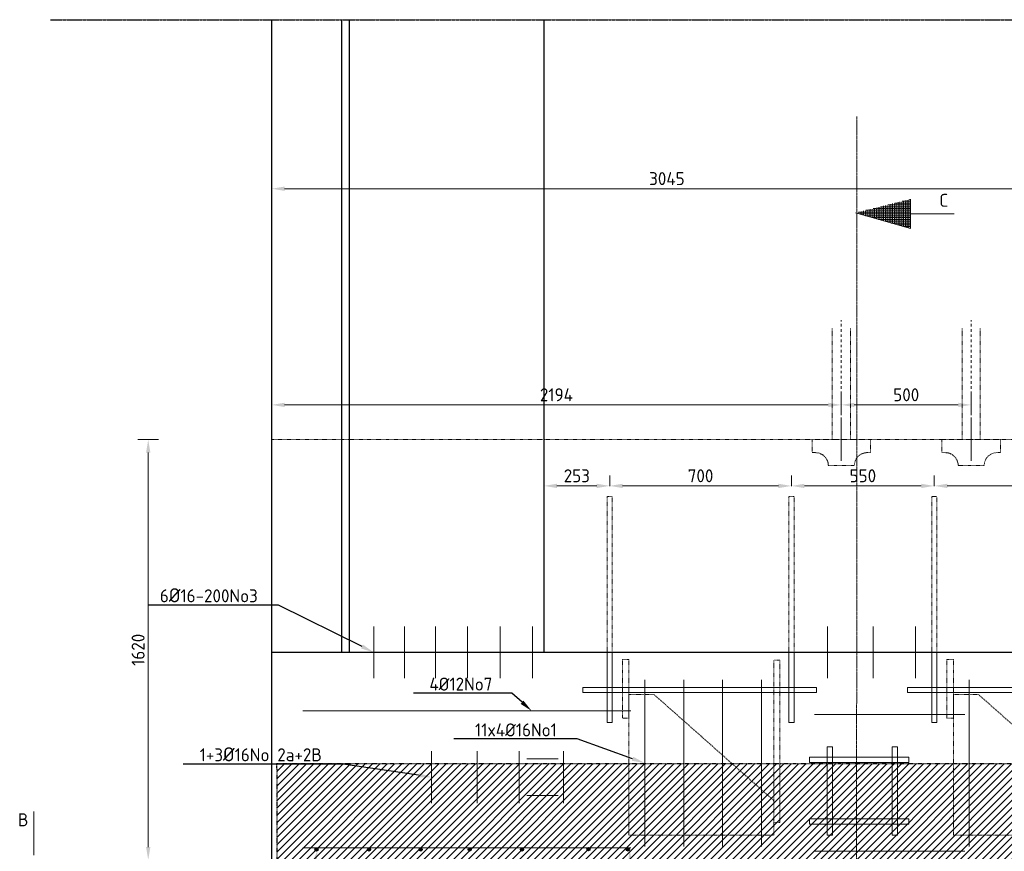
# Model space of a CAD drawing. Header units: millimetres. Extents: x -8028558 to 327273, y -63352 to 83293.
# Tile 157 of 195: x 242156 to 245947, y 10398 to 13602. Entities that reach past the tile are written whole.
import ezdxf
from ezdxf import colors
from ezdxf.entities.mleader import LeaderData, LeaderLine
from ezdxf.math import Vec2, Vec3

# ---------------------------------------------------------------- set-up
doc = ezdxf.new("R2010")
doc.units = ezdxf.units.MM
for name, pattern in [('NLCS-HIDDEN', [4, 2, -2]), ('XX-AFBREEK', [7, 4, -1, 1, -1]), ('ZZ-HIDDEN-SO', [4, 2, -2])]:
    doc.linetypes.add(name, pattern=pattern)
for name, color, linetype, lineweight in [('B-CO-BC-AFBREEKLIJN-G', 7, 'XX-AFBREEK', 18), ('B-CO-BC-AFBREEKLIJN-GD', 7, 'XX-AFBREEK', 25), ('B-CO-BC-BETONVORM-GD', 90, 'Continuous', 25), ('B-CO-BC-BETONVORM-GN', 10, 'ZZ-HIDDEN-SO', 13), ('B-CO-BC-BETONVORM_GEWAPEND-T70', 210, 'Continuous', 70), ('B-CO-BC-VOORSPANNING-GN', 190, 'NLCS-HIDDEN', 13), ('B-CO-BC-WAPENING-G', 170, 'Continuous', 18), ('B-CO-BC-WAPENING-GD', 130, 'Continuous', 25), ('B-CO-BC-WAPENING_HOOFDWAPENING-G', 170, 'Continuous', 18), ('B-CO-BC-WAPENING_HOOFDWAPENING-GN', 140, 'NLCS-HIDDEN', 13), ('B-CO-KL-OVERIG_MANTELBUIS - CENTREERLIJN-GD', 8, 'NLCS-HIDDEN', 25), ('N-CO-BC-WAPENING_LOOPLIJN-G', 10, 'Continuous', 18), ('X-XX-AL-M', 7, 'Continuous', 18), ('X-XX-AL-VERWIJZING-T25', 7, 'Continuous', 25)]:
    doc.layers.add(name, color=color, linetype=linetype, lineweight=lineweight)
doc.layers.add('B-CO-BC-KABELGOOT-A', color=253, linetype='Continuous', lineweight=25, transparency=0.6)
doc.styles.add('NLCS-ISO-MM20-T25', font='NLCS-ISO.ttf', dxfattribs={"height": 50})
doc.dimstyles.new('NLCS-MM20-T25-PIJL_L0_H4', dxfattribs={"dimscale": 20, "dimtxt": 2.5, "dimasz": 2.5, "dimexe": 2, "dimexo": 2, "dimgap": 0.7, "dimtad": 1, "dimdec": 0, "dimzin": 0, "dimdsep": 46, "dimtxsty": 'NLCS-ISO-MM20-T25', "dimcen": 0, "dimdle": 2, "dimclrd": 256, "dimclre": 256, "dimclrt": 256, "dimadec": 4, "dimazin": 0, "dimtfac": 1, "dimtdec": 3, "dimtofl": 0, "dimtmove": 0, "dimatfit": 3, "dimfxl": 2, "dimfxlon": 1, "dimtfillclr": 256, "dimtolj": 1, "dimtzin": 0, "dimlwd": -1, "dimlwe": -1, "dimarcsym": 0})

# ---------------------------------------------------------------- blocks, each defined once
blk = doc.blocks.new('*D1206')
at = {"layer": 'X-XX-AL-M', "transparency": 16777216}
for p, q in [((244427.6, 11804.7), (244427.6, 11846)), ((245127.6, 11804.7), (245127.6, 11846)), ((244477.6, 11806), (245077.6, 11806))]:
    blk.add_line(p, q, dxfattribs=at)
for points in [[(244477.6, 11814.3), (244477.6, 11797.7), (244427.6, 11806)], [(245077.6, 11814.3), (245077.6, 11797.7), (245127.6, 11806)]]:
    blk.add_solid(points, dxfattribs=at)
at = {"layer": 'X-XX-AL-M', "transparency": 16777216, "insert": (244777.6, 11845), "char_height": 50, "attachment_point": 5, "style": 'NLCS-ISO-MM20-T25'}
blk.add_mtext('\\A1;700', dxfattribs=at)
blk = doc.blocks.new('*D1207')
at = {"layer": 'X-XX-AL-M', "transparency": 16777216}
for p, q in [((244174.6, 11766), (244174.6, 11846)), ((244427.6, 11804.7), (244427.6, 11846)), ((244377.6, 11806), (244224.6, 11806))]:
    blk.add_line(p, q, dxfattribs=at)
for points in [[(244224.6, 11814.3), (244224.6, 11797.7), (244174.6, 11806)], [(244377.6, 11814.3), (244377.6, 11797.7), (244427.6, 11806)]]:
    blk.add_solid(points, dxfattribs=at)
at = {"layer": 'X-XX-AL-M', "transparency": 16777216, "insert": (244301.1, 11845), "char_height": 50, "attachment_point": 5, "style": 'NLCS-ISO-MM20-T25'}
blk.add_mtext('\\A1;253', dxfattribs=at)
blk = doc.blocks.new('*D1208')
at = {"layer": 'X-XX-AL-M', "transparency": 16777216}
for p, q in [((245127.6, 11804.7), (245127.6, 11846)), ((245677.6, 11804.7), (245677.6, 11846)), ((245177.6, 11806), (245627.6, 11806))]:
    blk.add_line(p, q, dxfattribs=at)
for points in [[(245177.6, 11814.3), (245177.6, 11797.7), (245127.6, 11806)], [(245627.6, 11814.3), (245627.6, 11797.7), (245677.6, 11806)]]:
    blk.add_solid(points, dxfattribs=at)
at = {"layer": 'X-XX-AL-M', "transparency": 16777216, "insert": (245402.6, 11845), "char_height": 50, "attachment_point": 5, "style": 'NLCS-ISO-MM20-T25'}
blk.add_mtext('\\A1;550', dxfattribs=at)
blk = doc.blocks.new('*D1209')
at = {"layer": 'X-XX-AL-M', "transparency": 16777216}
for p, q in [((245677.6, 11804.7), (245677.6, 11846)), ((246377.4, 11804.7), (246377.4, 11846)), ((245727.6, 11806), (246327.4, 11806))]:
    blk.add_line(p, q, dxfattribs=at)
for points in [[(245727.6, 11814.3), (245727.6, 11797.7), (245677.6, 11806)], [(246327.4, 11814.3), (246327.4, 11797.7), (246377.4, 11806)]]:
    blk.add_solid(points, dxfattribs=at)
at = {"layer": 'X-XX-AL-M', "transparency": 16777216, "insert": (246027.5, 11845), "char_height": 50, "attachment_point": 5, "style": 'NLCS-ISO-MM20-T25'}
blk.add_mtext('\\A1;700', dxfattribs=at)
blk = doc.blocks.new('*D1235')
at = {"layer": 'X-XX-AL-M', "transparency": 16777216}
for p, q in [((245319.6, 12158.1), (245319.6, 12078.1)), ((245819.6, 12158.1), (245819.6, 12078.1)), ((245369.6, 12118.1), (245769.6, 12118.1))]:
    blk.add_line(p, q, dxfattribs=at)
for points in [[(245369.6, 12126.5), (245369.6, 12109.8), (245319.6, 12118.1)], [(245769.6, 12126.5), (245769.6, 12109.8), (245819.6, 12118.1)]]:
    blk.add_solid(points, dxfattribs=at)
at = {"layer": 'X-XX-AL-M', "transparency": 16777216, "insert": (245569.6, 12157.1), "char_height": 50, "attachment_point": 5, "style": 'NLCS-ISO-MM20-T25'}
blk.add_mtext('\\A1;500', dxfattribs=at)
blk = doc.blocks.new('*D1236')
at = {"layer": 'X-XX-AL-M', "transparency": 16777216}
for p, q in [((243125.6, 12158.1), (243125.6, 12078.1)), ((245319.6, 12158.1), (245319.6, 12078.1)), ((245269.6, 12118.1), (243175.6, 12118.1))]:
    blk.add_line(p, q, dxfattribs=at)
for points in [[(243175.6, 12126.5), (243175.6, 12109.8), (243125.6, 12118.1)], [(245269.6, 12126.5), (245269.6, 12109.8), (245319.6, 12118.1)]]:
    blk.add_solid(points, dxfattribs=at)
at = {"layer": 'X-XX-AL-M', "transparency": 16777216, "insert": (244222.6, 12157.1), "char_height": 50, "attachment_point": 5, "style": 'NLCS-ISO-MM20-T25'}
blk.add_mtext('\\A1;2194', dxfattribs=at)
blk = doc.blocks.new('*D1237')
at = {"layer": 'X-XX-AL-M', "transparency": 16777216}
for p, q in [((242690.7, 11984.2), (242610.7, 11984.2)), ((242650.7, 10414.7), (242650.7, 11934.2)), ((242690.7, 10364.7), (242610.7, 10364.7))]:
    blk.add_line(p, q, dxfattribs=at)
for points in [[(242642.4, 11934.2), (242659, 11934.2), (242650.7, 11984.2)], [(242642.4, 10414.7), (242659, 10414.7), (242650.7, 10364.7)]]:
    blk.add_solid(points, dxfattribs=at)
at = {"layer": 'X-XX-AL-M', "transparency": 16777216, "insert": (242611.7, 11174.5), "char_height": 50, "attachment_point": 5, "rotation": 90, "style": 'NLCS-ISO-MM20-T25'}
blk.add_mtext('\\A1;1620', dxfattribs=at)
blk = doc.blocks.new('*D1283')
at = {"layer": 'X-XX-AL-M', "transparency": 16777216}
for p, q in [((243125.6, 12911), (243125.6, 12991)), ((246170.4, 12911), (246170.4, 12991)), ((246120.4, 12951), (243175.6, 12951))]:
    blk.add_line(p, q, dxfattribs=at)
for points in [[(243175.6, 12959.3), (243175.6, 12942.6), (243125.6, 12951)], [(246120.4, 12959.3), (246120.4, 12942.6), (246170.4, 12951)]]:
    blk.add_solid(points, dxfattribs=at)
at = {"layer": 'X-XX-AL-M', "transparency": 16777216, "insert": (244648, 12990), "char_height": 50, "attachment_point": 5, "style": 'NLCS-ISO-MM20-T25'}
blk.add_mtext('\\A1;3045', dxfattribs=at)

msp = doc.modelspace()

# ---------------------------------------------------------------- hatches: boundary and pattern name
at = {"layer": 'B-CO-BC-BETONVORM-GD', "true_color": 0x939598}
h = msp.add_hatch(color=252, dxfattribs=at)
h.dxf.hatch_style = 1
h.paths.add_polyline_path([(243304.7, 10405.1, 1), (243292.7, 10405.1, 1)])
h = msp.add_hatch(color=252, dxfattribs=at)
h.dxf.hatch_style = 1
h.paths.add_polyline_path([(243506.7, 10405.1, 1), (243494.7, 10405.1, 1)])
h = msp.add_hatch(color=252, dxfattribs=at)
h.dxf.hatch_style = 1
h.paths.add_polyline_path([(243706.1, 10405.1, 1), (243694.1, 10405.1, 1)])
h = msp.add_hatch(color=252, dxfattribs=at)
h.dxf.hatch_style = 1
h.paths.add_polyline_path([(243894.3, 10405.1, 1), (243882.3, 10405.1, 1)])
h = msp.add_hatch(color=252, dxfattribs=at)
h.dxf.hatch_style = 1
h.paths.add_polyline_path([(244095.7, 10405.1, 1), (244083.7, 10405.1, 1)])
h = msp.add_hatch(color=252, dxfattribs=at)
h.dxf.hatch_style = 1
h.paths.add_polyline_path([(244352, 10406.6, 1), (244340, 10406.6, 1)])
h = msp.add_hatch(color=252, dxfattribs=at)
h.dxf.hatch_style = 1
h.paths.add_polyline_path([(244503.5, 10405.1, 1), (244491.5, 10405.1, 1)])
at = {"layer": 'B-CO-BC-KABELGOOT-A'}
h = msp.add_hatch(dxfattribs=at)
h.set_pattern_fill('ACO-BETON_GEWAPEND-SODMM', color=256, scale=10, pattern_type=2)
h.set_pattern_definition([(45, (0, 0), (-14.1421356, 14.1421356), [])])
h.paths.add_polyline_path([(246990, 12738.7), (246975.3, 10735.1), (243145.2, 10735.1), (243148.5, 8994.7), (243825, 8994.7), (243825, 10166.9), (247655, 10166.9), (247655, 12738.7)])
at = {"layer": 'N-CO-BC-WAPENING_LOOPLIJN-G', "ltscale": 500, "true_color": 0x636466}
h = msp.add_hatch(dxfattribs=at)
h.set_pattern_fill('ANGLE', color=251)
h.set_pattern_definition([(0, (-1422975.654, -152292.575), (0, 6.985), [5.08, -1.905]), (90, (-1422975.654, -152292.575), (-6.985, 4e-16), [5.08, -1.905])])
h.paths.add_polyline_path([(245585.9, 12910.6), (245374.5, 12857.8), (245374.5, 12857.5), (245585.9, 12798.1)])

# ---------------------------------------------------------------- linework, layer by layer
at = {"layer": 'B-CO-BC-AFBREEKLIJN-G', "flags": 128}
msp.add_lwpolyline([(245378.4, 8529.2), (245379, 13229.5)], dxfattribs=at)
at = {"layer": 'B-CO-BC-AFBREEKLIJN-GD', "flags": 128}
msp.add_lwpolyline([(242274.4, 13602.3), (262893.6, 13602.3)], dxfattribs=at)
at = {"layer": 'B-CO-BC-BETONVORM-GD', "flags": 128}
for points in [[(243125.6, 13602.3), (243125.6, 10364.7)], [(243395.6, 11164.7), (243395.6, 13602.3)], [(243425.6, 11164.7), (243425.6, 13602.3)], [(244174.6, 13602.3), (244174.6, 11164.7)], [(262329.6, 11164.7), (243124.6, 11164.7)]]:
    msp.add_lwpolyline(points, dxfattribs=at)
at = {"layer": 'B-CO-BC-BETONVORM-GN', "flags": 128}
msp.add_lwpolyline([(246170.4, 11984.2), (243125.6, 11984.2)], dxfattribs=at)
at = {"layer": 'B-CO-BC-VOORSPANNING-GN', "ltscale": 5, "flags": 128}
for points in [[(245319.6, 11919.9), (245319.6, 12445)], [(245819.6, 11919.9), (245819.6, 12445)]]:
    msp.add_lwpolyline(points, dxfattribs=at)
at = {"layer": 'B-CO-BC-VOORSPANNING-GN', "flags": 128}
for points in [[(245284.6, 11984.2), (245284.6, 12414.2)], [(245354.6, 11984.2), (245354.6, 12414.2)], [(245784.6, 11984.2), (245784.6, 12414.2)], [(245854.6, 11984.2), (245854.6, 12414.2)]]:
    msp.add_lwpolyline(points, dxfattribs=at)
for points in [[(245432.1, 11934.2), (245432.1, 11984.2), (245207.1, 11984.2), (245207.1, 11934.2), (245219.6, 11934.2, -0.414214), (245269.6, 11884.2), (245369.6, 11884.2, -0.414214), (245419.6, 11934.2)], [(245932.1, 11934.2), (245932.1, 11984.2), (245707.1, 11984.2), (245707.1, 11934.2), (245719.6, 11934.2, -0.414214), (245769.6, 11884.2), (245869.6, 11884.2, -0.414214), (245919.6, 11934.2)]]:
    msp.add_lwpolyline(points, format="xyb", close=True, dxfattribs=at)
at = {"layer": 'B-CO-BC-WAPENING-G', "flags": 128}
for points in [[(245585.9, 12854.3), (245754.4, 12854.3)], [(242209.7, 10383.4), (242209.7, 10551.9)]]:
    msp.add_lwpolyline(points, dxfattribs=at)
at = {"layer": 'B-CO-BC-WAPENING-GD'}
for centre in [(243298.7, 10405.1), (243500.7, 10405.1), (243700.1, 10405.1), (243888.3, 10405.1), (244089.7, 10405.1), (244346, 10406.6), (244497.5, 10405.1)]:
    msp.add_circle(centre, 6, dxfattribs=at)
at = {"layer": 'B-CO-BC-WAPENING_HOOFDWAPENING-G', "flags": 128}
for points in [[(245319.6, 12066.5), (245319.6, 11902)], [(245819.6, 12066.5), (245819.6, 11902)], [(243518.9, 11064.7), (243518.9, 11264.7)], [(243637.8, 11064.7), (243637.8, 11264.7)], [(243756.6, 11064.7), (243756.6, 11264.7)], [(243880.5, 11064.7), (243880.5, 11264.7)], [(244006.4, 11064.7), (244006.4, 11264.7)], [(244129.8, 11064.7), (244129.8, 11264.7)], [(245266.6, 11064.7), (245266.6, 11264.7)], [(245442.1, 11064.7), (245442.1, 11264.7)], [(245604.8, 11064.7), (245604.8, 11264.7)], [(244417.6, 10894.7), (244417.6, 11164.7)], [(244437.6, 10894.7), (244437.6, 11164.7)], [(245117.6, 10894.7), (245117.6, 11164.7)], [(245137.6, 10894.7), (245137.6, 11164.7)], [(245667.6, 10894.7), (245667.6, 11164.7)], [(245687.6, 10894.7), (245687.6, 11164.7)], [(244562.6, 11058.9), (244562.6, 10417.3)], [(244712.6, 11058.9), (244712.6, 10417.3)], [(244862.6, 11058.9), (244862.6, 10417.3)], [(245012.6, 11058.9), (245012.6, 10417.3)], [(245812.4, 11058.9), (245812.4, 10417.3)], [(243245.6, 10938.8), (244508.9, 10938.8)], [(245795.7, 10925.9), (245216.8, 10925.9)], [(244437.6, 10894.7), (244417.6, 10894.7)], [(245137.6, 10894.7), (245117.6, 10894.7)], [(245687.6, 10894.7), (245667.6, 10894.7)], [(243741.2, 10583.9), (243741.2, 10783.9)], [(243916.7, 10583.9), (243916.7, 10783.9)], [(244079.3, 10583.9), (244079.3, 10783.9)], [(244250, 10583.9), (244250, 10783.9)], [(244228.8, 10755), (244108.7, 10755)], [(244228.8, 10613), (244108.7, 10613)], [(243245.6, 10411.1), (244508.9, 10411.1)], [(245795.7, 10398.2), (245216.8, 10398.2)]]:
    msp.add_lwpolyline(points, dxfattribs=at)
at = {"layer": 'B-CO-BC-WAPENING_HOOFDWAPENING-G'}
for points in [[(245224.6, 11009.7), (244324.6, 11009.7), (244324.6, 11029.7), (245224.6, 11029.7)], [(246474.4, 11009.7), (245574.4, 11009.7), (245574.4, 11029.7), (246474.4, 11029.7)], [(245285.5, 10460.7), (245265.5, 10460.7), (245265.5, 10800.7), (245285.5, 10800.7)], [(245535.5, 10460.7), (245515.5, 10460.7), (245515.5, 10800.7), (245535.5, 10800.7)]]:
    msp.add_lwpolyline(points, close=True, dxfattribs=at)
for points in [[(245579.2, 10740.7), (245197.4, 10740.7), (245197.4, 10760.7), (245579.2, 10760.7)], [(245579.2, 10760.7), (245579.2, 10740.7)], [(245579.2, 10503.2), (245197.4, 10503.2), (245197.4, 10523.2), (245579.2, 10523.2)], [(245579.2, 10523.2), (245579.2, 10503.2)]]:
    msp.add_lwpolyline(points, dxfattribs=at)
at = {"layer": 'B-CO-BC-WAPENING_HOOFDWAPENING-GN', "flags": 128}
for points in [[(244437.6, 11764.7), (244417.6, 11764.7)], [(244417.6, 11764.7), (244417.6, 11164.7)], [(244437.6, 11164.7), (244437.6, 11764.7)], [(245137.6, 11764.7), (245117.6, 11764.7)], [(245117.6, 11764.7), (245117.6, 11164.7)], [(245137.6, 11164.7), (245137.6, 11764.7)], [(245687.6, 11764.7), (245667.6, 11764.7)], [(245667.6, 11764.7), (245667.6, 11164.7)], [(245687.6, 11164.7), (245687.6, 11764.7)], [(244501.6, 10460.5), (244501.6, 11001.7)], [(244501.6, 11001.7), (244599, 11001.7)], [(244599, 11001.7), (245060.3, 10593)], [(245751.4, 10460.5), (245751.4, 11001.7)], [(245751.4, 11001.7), (245848.7, 11001.7)], [(245848.7, 11001.7), (246310, 10593)], [(245060.3, 10509.2), (245060.3, 10460.5)], [(245060.3, 10460.5), (244501.6, 10460.5)], [(246310, 10460.5), (245751.4, 10460.5)]]:
    msp.add_lwpolyline(points, dxfattribs=at)
at = {"layer": 'B-CO-BC-WAPENING_HOOFDWAPENING-GN'}
for points in [[(244501.6, 10911.3), (244476.4, 10911.3), (244476.4, 11137.3), (244501.6, 11137.3)], [(245082.5, 11135.1), (245060.3, 11135.1), (245060.3, 10509.2), (245082.5, 10509.2)], [(245751.4, 10911.3), (245726.2, 10911.3), (245726.2, 11137.3), (245751.4, 11137.3)]]:
    msp.add_lwpolyline(points, close=True, dxfattribs=at)
at = {"layer": 'B-CO-KL-OVERIG_MANTELBUIS - CENTREERLIJN-GD', "flags": 128}
msp.add_lwpolyline([(246990, 12738.7), (246975.3, 10735.1), (243145.2, 10735.1), (243148.5, 8994.7), (243825, 8994.7), (243825, 10166.9), (247655, 10166.9), (247655, 12738.7)], close=True, dxfattribs=at)
at = {"layer": 'N-CO-BC-WAPENING_LOOPLIJN-G', "ltscale": 500, "flags": 128}
for points in [[(245585.9, 12910.6), (245585.9, 12798.1)], [(245585.9, 12798.1), (245374, 12857.7)]]:
    msp.add_lwpolyline(points, dxfattribs=at)

# ---------------------------------------------------------------- texts
at = {"layer": 'B-CO-BC-BETONVORM_GEWAPEND-T70', "ltscale": 500, "char_height": 50, "style": 'NLCS-ISO-MM20-T25'}
for s, insert, attachment_point in [('C', (245731.1, 12931.3), 3), ('B', (242148.8, 10544.6), 1)]:
    msp.add_mtext_dynamic_manual_height_columns(s, width=332.893, gutter_width=35, heights=[0], dxfattribs=dict(at, insert=insert, attachment_point=attachment_point))

# ---------------------------------------------------------------- dimensions: what is measured, and where the dimension line sits
at = {"layer": 'X-XX-AL-M'}
for base, p1, p2, picture, middle in [((243125.6, 12118.1), (245319.6, 12445), (243125.6, 13602.3), '*D1236', (244222.6, 12157.1)), ((243125.6, 12951), (246170.4, 11984.2), (243125.6, 11983.5), '*D1283', (244648, 12990)), ((245819.6, 12118.1), (245319.6, 12445), (245819.6, 12445), '*D1235', (245569.6, 12157.1)), ((244174.6, 11806), (244427.6, 11764.7), (244174.6, 11164.7), '*D1207', (244301.1, 11845)), ((245127.6, 11806), (244427.6, 11764.7), (245127.6, 11764.7), '*D1206', (244777.6, 11845)), ((245677.6, 11806), (245127.6, 11764.7), (245677.6, 11764.7), '*D1208', (245402.6, 11845)), ((246377.4, 11806), (245677.6, 11764.7), (246377.4, 11764.7), '*D1209', (246027.5, 11845))]:
    dim = msp.add_linear_dim(base=base, p1=p1, p2=p2, dimstyle='NLCS-MM20-T25-PIJL_L0_H4', dxfattribs=at)
    dim.commit()
    dim.dimension.update_dxf_attribs({"geometry": picture, "text_midpoint": middle})
dim = msp.add_linear_dim(base=(242650.713, 11984.2349), p1=(243124.6053, 10364.7195), p2=(243125.6053, 11984.2349), angle=90, dimstyle='NLCS-MM20-T25-PIJL_L0_H4', dxfattribs=at)
dim.commit()
dim.dimension.update_dxf_attribs({"geometry": '*D1237', "text_midpoint": (242611.713, 11174.4772)})

# ---------------------------------------------------------------- leaders
at = {"layer": 'X-XX-AL-VERWIJZING-T25'}
ml = msp.add_multileader_mtext('Standard', dxfattribs=at)
ml.set_content('6{\\H1.08333x;Ø}16-200No3', color=256, style='NLCS-ISO-MM20-T25')
ml.set_leader_properties(color=256, linetype='ByLayer', lineweight=-1)
ml.build(insert=Vec2(0, 0))
ml.multileader.update_dxf_attribs({"text_left_attachment_type": 5, "text_right_attachment_type": 5, "dogleg_length": 50, "arrow_head_size": 50})
ctx = ml.context
ctx.base_point, ctx.char_height, ctx.arrow_head_size, ctx.landing_gap_size, ctx.plane_origin = Vec3(242677.4, 11346.7), 50, 50, 18, Vec3(243436.6, 10836)
ctx.left_attachment, ctx.right_attachment = 5, 5
notes = []
notes.append((ctx, [(0, (1, 1, 0), (243152.5, 11346.7), (-1, 0), 50, [(0, [(243518.9, 11164.7)], 0, [])])]))
ctx.mtext.insert, ctx.mtext.rotation, ctx.mtext.flow_direction = Vec3(242695.4, 11411.7), 6.283185, 5
ml = msp.add_multileader_mtext('Standard', dxfattribs=at)
ml.set_content('4Ø12No7 ', color=256, style='NLCS-ISO-MM20-T25')
ml.set_leader_properties(color=256, linetype='ByLayer', lineweight=-1)
ml.build(insert=Vec2(0, 0))
ml.multileader.update_dxf_attribs({"text_left_attachment_type": 5, "text_right_attachment_type": 5, "dogleg_length": 50, "arrow_head_size": 50})
ctx = ml.context
ctx.base_point, ctx.char_height, ctx.arrow_head_size, ctx.landing_gap_size, ctx.plane_origin = Vec3(243715.4, 11007.4), 50, 50, 18, Vec3(243877.3, 10938.8)
ctx.left_attachment, ctx.right_attachment = 5, 5
notes.append((ctx, [(1, (1, 1, 0), (244051.4, 11007.4), (-1, 0), 50, [(0, [(244127.3, 10938.8)], 0, [])])]))
ctx.mtext.insert, ctx.mtext.flow_direction = Vec3(243733.4, 11067.4), 5
ml = msp.add_multileader_mtext('Standard', dxfattribs=at)
ml.set_content('11x4Ø16No1', color=256, style='NLCS-ISO-MM20-T25')
ml.set_leader_properties(color=256, linetype='ByLayer', lineweight=-1)
ml.build(insert=Vec2(0, 0))
ml.multileader.update_dxf_attribs({"text_left_attachment_type": 5, "text_right_attachment_type": 5, "dogleg_length": 50, "arrow_head_size": 50})
ctx = ml.context
ctx.base_point, ctx.char_height, ctx.arrow_head_size, ctx.landing_gap_size, ctx.plane_origin = Vec3(243891, 10830.9), 50, 50, 18, Vec3(244562.6, 10738.1)
ctx.left_attachment, ctx.right_attachment = 5, 5
notes.append((ctx, [(0, (1, 1, 0), (244302, 10830.9), (-1, 0), 50, [(0, [(244562.6, 10738.1)], 0, [])])]))
ctx.mtext.insert, ctx.mtext.flow_direction = Vec3(243909, 10890.9), 5
ml = msp.add_multileader_mtext('Standard', dxfattribs=at)
ml.set_content('1+3{\\H1.08333x;Ø}16No 2a+2B', color=256, style='NLCS-ISO-MM20-T25')
ml.set_leader_properties(color=256, linetype='ByLayer', lineweight=-1)
ml.build(insert=Vec2(0, 0))
ml.multileader.update_dxf_attribs({"text_left_attachment_type": 5, "text_right_attachment_type": 5, "dogleg_length": 50, "arrow_head_size": 50})
ctx = ml.context
ctx.base_point, ctx.char_height, ctx.arrow_head_size, ctx.landing_gap_size, ctx.plane_origin = Vec3(242830.8, 10734.1), 50, 50, 18, Vec3(243685.1, 10801.5)
ctx.left_attachment, ctx.right_attachment = 5, 5
notes.append((ctx, [(0, (1, 1, 0), (243401, 10734.1), (-1, 0), 50, [(0, [(243741.2, 10683.9)], 0, [])])]))
ctx.mtext.insert, ctx.mtext.flow_direction = Vec3(242848.8, 10799.1), 5
ml = msp.add_multileader_mtext('Standard', dxfattribs=at)
ml.set_content('Stekken 13Ø12No4', color=256, style='NLCS-ISO-MM20-T25')
ml.set_leader_properties(color=256, linetype='ByLayer', lineweight=-1)
ml.build(insert=Vec2(0, 0))
ml.multileader.update_dxf_attribs({"text_left_attachment_type": 5, "text_right_attachment_type": 5, "dogleg_length": 50, "arrow_head_size": 50})
ctx = ml.context
ctx.base_point, ctx.char_height, ctx.arrow_head_size, ctx.landing_gap_size, ctx.plane_origin = Vec3(243427.7, 10087.2), 50, 50, 18, Vec3(243303.1, 10403.4)
ctx.left_attachment, ctx.right_attachment = 5, 5
notes.append((ctx, [(1, (1, 1, 0), (244063.7, 10087.2), (-1, 0), 50, [(1, [(243303.1, 10403.4), (243141.5, 9757.2)], 0, []), (3, [(244503.8, 10403.9), (244542.1, 9756.1)], 0, [])])]))
ctx.mtext.insert, ctx.mtext.flow_direction = Vec3(243445.7, 10147.2), 5
for ctx, leaders in notes:
    for number, flags, end, landing, length, lines in leaders:
        leader = LeaderData()
        leader.index, (leader.has_last_leader_line, leader.has_dogleg_vector, leader.attachment_direction) = number, flags
        leader.last_leader_point, leader.dogleg_vector, leader.dogleg_length = Vec3(end), Vec3(landing), length
        for number, points, colour, breaks in lines:
            line = LeaderLine()
            line.index, line.vertices, line.color, line.breaks = number, Vec3.list(points), colors.encode_raw_color(colour), breaks
            leader.lines.append(line)
        ctx.leaders.append(leader)

doc.saveas('drawing.dxf')
